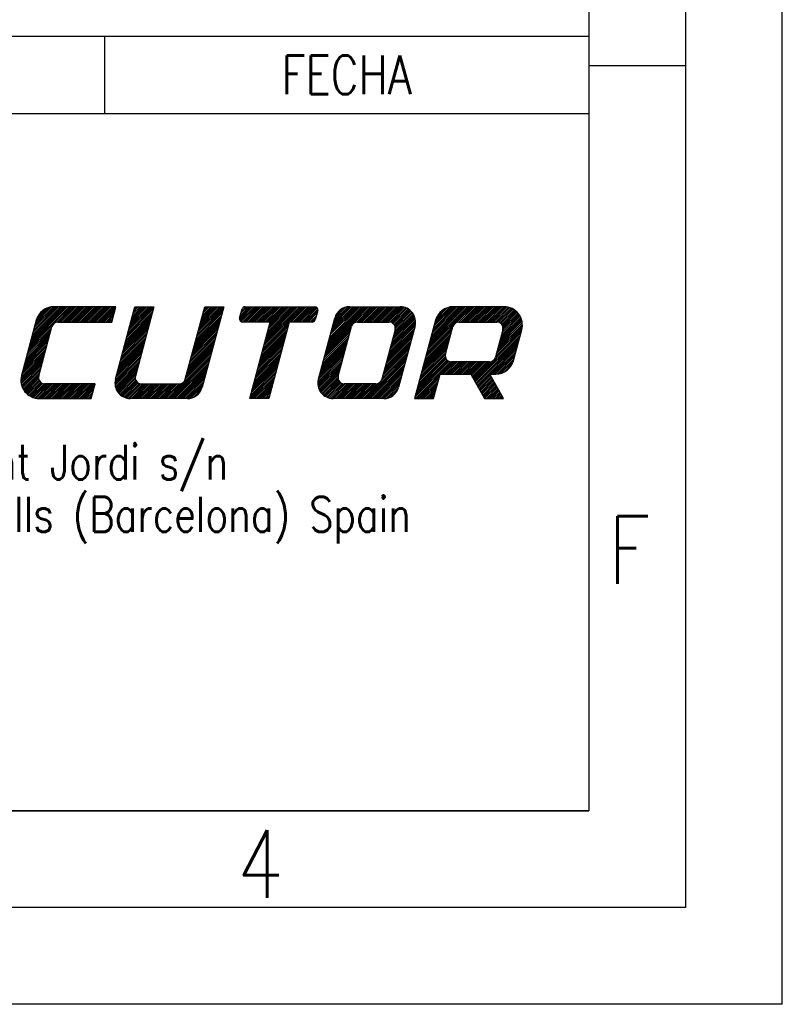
# Model space of a CAD drawing. Header units: millimetres. Extents: x 0 to 210, y 0 to 297.
# Tile 3 of 5: x 171 to 210, y 0 to 51. Entities that reach past the tile are written whole.
import ezdxf

# ---------------------------------------------------------------- set-up
doc = ezdxf.new("R2010")
doc.units = ezdxf.units.MM
doc.header["$LTSCALE"] = 19.36
doc.layers.get('0').update_dxf_attribs({"linetype": 'CONTINUOUS'})
doc.styles.get("Standard").update_dxf_attribs({"font": 'SIMPLEX.SHX', "width": 0.8})

msp = doc.modelspace()

# ---------------------------------------------------------------- linework, layer by layer
at = {"color": 7}
for p, q in [((210, 0), (210, 297)), ((200, 287), (200, 10)), ((25, 50), (200, 50)), ((175, 50), (175, 46)), ((200, 50), (200, 10)), ((205, 48.462), (200.017, 48.462)), ((25, 46), (200, 46)), ((171.107, 33.968), (173.165, 36.026)), ((171.14, 34.09), (173.075, 36.026)), ((171.172, 34.213), (172.986, 36.026)), ((171.205, 34.335), (172.897, 36.026)), ((171.238, 34.457), (172.807, 36.026)), ((171.271, 34.579), (172.718, 36.026)), ((171.303, 34.701), (172.628, 36.026)), ((171.336, 34.823), (172.539, 36.026)), ((171.369, 34.946), (172.449, 36.026)), ((171.401, 35.068), (172.36, 36.026)), ((171.434, 35.19), (172.262, 36.018)), ((171.467, 35.312), (172.152, 35.997)), ((171.513, 35.447), (172.017, 35.951)), ((171.643, 35.666), (171.797, 35.821)), ((175.587, 36.026), (172.386, 36.026)), ((172.403, 35.175), (173.254, 36.026)), ((172.551, 35.233), (173.344, 36.026)), ((172.643, 35.236), (173.433, 36.026)), ((172.732, 35.236), (173.523, 36.026)), ((172.822, 35.236), (173.612, 36.026)), ((172.911, 35.236), (173.702, 36.026)), ((173, 35.236), (173.791, 36.026)), ((173.09, 35.236), (173.88, 36.026)), ((173.179, 35.236), (173.97, 36.026)), ((173.269, 35.236), (174.059, 36.026)), ((173.358, 35.236), (174.149, 36.026)), ((173.448, 35.236), (174.238, 36.026)), ((173.537, 35.236), (174.328, 36.026)), ((173.626, 35.236), (174.417, 36.026)), ((173.716, 35.236), (174.506, 36.026)), ((173.805, 35.236), (174.596, 36.026)), ((173.895, 35.236), (174.685, 36.026)), ((173.984, 35.236), (174.775, 36.026)), ((174.074, 35.236), (174.864, 36.026)), ((174.163, 35.236), (174.954, 36.026)), ((174.253, 35.236), (175.043, 36.026)), ((174.342, 35.236), (175.132, 36.026)), ((174.431, 35.236), (175.222, 36.026)), ((174.521, 35.236), (175.311, 36.026)), ((174.61, 35.236), (175.401, 36.026)), ((174.7, 35.236), (175.49, 36.026)), ((174.789, 35.236), (175.58, 36.026)), ((174.879, 35.236), (175.556, 35.913)), ((174.968, 35.236), (175.524, 35.791)), ((175.057, 35.236), (175.491, 35.669)), ((175.375, 35.236), (175.587, 36.026)), ((175.564, 32.278), (176.569, 36.026)), ((176.112, 34.323), (177.454, 35.664)), ((176.145, 34.445), (177.487, 35.787)), ((176.178, 34.567), (177.519, 35.909)), ((176.21, 34.689), (177.547, 36.026)), ((176.243, 34.812), (177.458, 36.026)), ((176.276, 34.934), (177.368, 36.026)), ((176.309, 35.056), (177.279, 36.026)), ((176.341, 35.178), (177.189, 36.026)), ((176.374, 35.3), (177.1, 36.026)), ((176.407, 35.422), (177.011, 36.026)), ((176.44, 35.545), (176.921, 36.026)), ((176.472, 35.667), (176.832, 36.026)), ((176.505, 35.789), (176.742, 36.026)), ((176.538, 35.911), (176.653, 36.026)), ((176.569, 36.026), (177.551, 36.026)), ((177.551, 36.026), (176.592, 32.446)), ((179.167, 32.283), (180.17, 36.026)), ((179.722, 34.355), (181.063, 35.697)), ((179.754, 34.477), (181.096, 35.819)), ((179.787, 34.599), (181.129, 35.941)), ((179.82, 34.722), (181.125, 36.026)), ((179.853, 34.844), (181.035, 36.026)), ((179.885, 34.966), (180.946, 36.026)), ((179.918, 35.088), (180.856, 36.026)), ((179.951, 35.21), (180.767, 36.026)), ((179.984, 35.332), (180.677, 36.026)), ((180.016, 35.455), (180.588, 36.026)), ((181.152, 36.026), (180.038, 31.869)), ((180.049, 35.577), (180.499, 36.026)), ((180.082, 35.699), (180.409, 36.026)), ((180.115, 35.821), (180.32, 36.026)), ((180.147, 35.943), (180.23, 36.026)), ((180.17, 36.026), (181.152, 36.026)), ((181.974, 35.356), (182.645, 36.026)), ((181.975, 35.435), (182.102, 35.909)), ((181.979, 35.45), (182.556, 36.026)), ((182.004, 35.296), (182.734, 36.026)), ((182.012, 35.572), (182.466, 36.026)), ((182.045, 35.694), (182.377, 36.026)), ((182.052, 35.255), (182.824, 36.026)), ((182.077, 35.816), (182.287, 36.026)), ((182.117, 35.945), (182.178, 36.006)), ((182.123, 35.236), (182.913, 36.026)), ((182.212, 35.236), (183.003, 36.026)), ((182.255, 36.026), (185.856, 36.026)), ((182.302, 35.236), (183.092, 36.026)), ((182.391, 35.236), (183.182, 36.026)), ((182.481, 35.236), (183.271, 36.026)), ((182.57, 35.236), (183.36, 36.026)), ((182.659, 35.236), (183.45, 36.026)), ((182.749, 35.236), (183.539, 36.026)), ((182.838, 35.236), (183.629, 36.026)), ((182.928, 35.236), (183.718, 36.026)), ((183.017, 35.236), (183.808, 36.026)), ((183.107, 35.236), (183.897, 36.026)), ((183.196, 35.236), (183.987, 36.026)), ((183.2, 33.898), (185.328, 36.026)), ((183.233, 34.021), (185.239, 36.026)), ((183.266, 34.143), (185.149, 36.026)), ((183.285, 35.236), (184.076, 36.026)), ((183.299, 34.265), (185.06, 36.026)), ((183.331, 34.387), (184.97, 36.026)), ((183.364, 34.509), (184.881, 36.026)), ((183.375, 35.236), (184.165, 36.026)), ((183.397, 34.631), (184.791, 36.026)), ((183.429, 34.754), (184.702, 36.026)), ((183.462, 34.876), (184.613, 36.026)), ((183.464, 35.236), (184.255, 36.026)), ((183.495, 34.998), (184.523, 36.026)), ((183.528, 35.12), (184.434, 36.026)), ((183.554, 35.236), (184.344, 36.026)), ((184.627, 35.236), (185.417, 36.026)), ((184.716, 35.236), (185.507, 36.026)), ((184.806, 35.236), (185.596, 36.026)), ((184.895, 35.236), (185.686, 36.026)), ((184.985, 35.236), (185.775, 36.026)), ((185.074, 35.236), (185.864, 36.026)), ((185.164, 35.236), (185.934, 36.006)), ((185.253, 35.236), (185.981, 35.964)), ((185.342, 35.236), (186.01, 35.903)), ((185.432, 35.236), (186.003, 35.807)), ((185.521, 35.236), (185.97, 35.685)), ((186.009, 35.827), (185.882, 35.353)), ((186.461, 33.85), (188.637, 36.026)), ((186.494, 33.972), (188.548, 36.026)), ((186.526, 34.094), (188.458, 36.026)), ((186.559, 34.216), (188.369, 36.026)), ((186.592, 34.339), (188.279, 36.026)), ((186.625, 34.461), (188.19, 36.026)), ((186.657, 34.583), (188.101, 36.026)), ((186.69, 34.705), (188.011, 36.026)), ((186.723, 34.827), (187.922, 36.026)), ((186.755, 34.949), (187.832, 36.026)), ((186.788, 35.072), (187.743, 36.026)), ((186.821, 35.194), (187.653, 36.026)), ((186.854, 35.316), (187.559, 36.021)), ((186.886, 35.438), (187.448, 36)), ((186.939, 35.58), (187.306, 35.947)), ((187.651, 36.026), (190.269, 36.026)), ((187.886, 35.185), (188.727, 36.026)), ((188.024, 35.234), (188.816, 36.026)), ((188.115, 35.236), (188.905, 36.026)), ((188.204, 35.236), (188.995, 36.026)), ((188.294, 35.236), (189.084, 36.026)), ((188.383, 35.236), (189.174, 36.026)), ((188.473, 35.236), (189.263, 36.026)), ((188.562, 35.236), (189.353, 36.026)), ((188.652, 35.236), (189.442, 36.026)), ((188.741, 35.236), (189.531, 36.026)), ((188.83, 35.236), (189.621, 36.026)), ((188.92, 35.236), (189.71, 36.026)), ((189.009, 35.236), (189.8, 36.026)), ((189.099, 35.236), (189.889, 36.026)), ((189.188, 35.236), (189.979, 36.026)), ((189.278, 35.236), (190.068, 36.026)), ((189.367, 35.236), (190.158, 36.026)), ((189.456, 35.236), (190.247, 36.026)), ((189.546, 35.236), (190.334, 36.024)), ((189.635, 35.236), (190.413, 36.013)), ((189.723, 35.234), (190.485, 35.996)), ((189.797, 35.218), (190.552, 35.974)), ((189.858, 35.19), (190.615, 35.947)), ((189.909, 35.151), (190.673, 35.915)), ((189.951, 35.104), (190.727, 35.88)), ((189.951, 34.657), (190.943, 35.649)), ((189.983, 35.047), (190.777, 35.841)), ((189.983, 34.779), (190.907, 35.703)), ((190.004, 34.979), (190.824, 35.799)), ((190.009, 34.894), (190.868, 35.752)), ((191.684, 33.797), (193.914, 36.026)), ((191.717, 33.919), (193.824, 36.026)), ((191.75, 34.041), (193.735, 36.026)), ((191.782, 34.163), (193.645, 36.026)), ((191.815, 34.285), (193.556, 36.026)), ((191.848, 34.407), (193.467, 36.026)), ((191.881, 34.53), (193.377, 36.026)), ((191.913, 34.652), (193.288, 36.026)), ((191.946, 34.774), (193.198, 36.026)), ((191.979, 34.896), (193.109, 36.026)), ((192.012, 35.018), (193.019, 36.026)), ((192.044, 35.141), (192.926, 36.023)), ((192.077, 35.263), (192.822, 36.007)), ((192.113, 35.388), (192.699, 35.974)), ((192.189, 35.553), (192.534, 35.898)), ((195.628, 36.026), (193.01, 36.026)), ((193.197, 35.22), (194.003, 36.026)), ((193.302, 35.236), (194.093, 36.026)), ((193.392, 35.236), (194.182, 36.026)), ((193.481, 35.236), (194.272, 36.026)), ((193.57, 35.236), (194.361, 36.026)), ((193.66, 35.236), (194.45, 36.026)), ((193.749, 35.236), (194.54, 36.026)), ((193.839, 35.236), (194.629, 36.026)), ((193.928, 35.236), (194.719, 36.026)), ((194.018, 35.236), (194.808, 36.026)), ((194.107, 35.236), (194.898, 36.026)), ((194.197, 35.236), (194.987, 36.026)), ((194.286, 35.236), (195.076, 36.026)), ((194.375, 35.236), (195.166, 36.026)), ((194.465, 35.236), (195.255, 36.026)), ((194.554, 35.236), (195.345, 36.026)), ((194.644, 35.236), (195.434, 36.026)), ((194.733, 35.236), (195.524, 36.026)), ((194.823, 35.236), (195.613, 36.026)), ((194.912, 35.236), (195.7, 36.023)), ((195.001, 35.236), (195.78, 36.014)), ((195.091, 35.236), (195.854, 35.999)), ((195.18, 35.236), (195.924, 35.979)), ((195.27, 35.235), (195.989, 35.955)), ((195.347, 35.223), (196.051, 35.927)), ((195.41, 35.197), (196.109, 35.896)), ((195.463, 35.161), (196.163, 35.861)), ((195.507, 35.115), (196.215, 35.823)), ((195.542, 35.06), (196.263, 35.782)), ((195.556, 34.806), (196.391, 35.642)), ((195.566, 34.995), (196.309, 35.738)), ((195.575, 34.915), (196.352, 35.691)), ((171.47, 35.323), (170.707, 32.477)), ((171.074, 33.846), (172.334, 35.106)), ((172.589, 35.236), (175.375, 35.236)), ((175.147, 35.236), (175.458, 35.547)), ((175.236, 35.236), (175.425, 35.425)), ((175.326, 35.236), (175.393, 35.303)), ((175.981, 33.834), (177.323, 35.176)), ((176.014, 33.956), (177.356, 35.298)), ((176.047, 34.079), (177.388, 35.42)), ((176.08, 34.201), (177.421, 35.542)), ((179.558, 33.744), (180.9, 35.086)), ((179.591, 33.866), (180.932, 35.208)), ((179.624, 33.989), (180.965, 35.33)), ((179.656, 34.111), (180.998, 35.452)), ((179.689, 34.233), (181.031, 35.574)), ((183.559, 35.236), (182.128, 35.236)), ((182.5, 31.283), (183.559, 35.236)), ((183.168, 33.776), (184.509, 35.118)), ((184.541, 35.236), (183.482, 31.283)), ((185.729, 35.236), (184.541, 35.236)), ((185.611, 35.236), (185.938, 35.563)), ((185.7, 35.236), (185.905, 35.44)), ((185.816, 35.262), (185.861, 35.307)), ((186.04, 32.278), (186.887, 35.44)), ((186.428, 33.728), (187.791, 35.091)), ((188.057, 35.236), (189.694, 35.236)), ((189.721, 33.801), (191.053, 35.133)), ((189.754, 33.924), (191.06, 35.229)), ((189.787, 34.046), (191.056, 35.315)), ((189.82, 34.168), (191.044, 35.392)), ((189.852, 34.29), (191.026, 35.464)), ((189.885, 34.412), (191.003, 35.53)), ((189.918, 34.534), (190.975, 35.592)), ((192.093, 35.323), (191.011, 31.283)), ((193.295, 35.236), (195.259, 35.236)), ((195.294, 33.829), (196.576, 35.111)), ((195.326, 33.951), (196.57, 35.194)), ((195.359, 34.073), (196.557, 35.271)), ((195.392, 34.195), (196.539, 35.343)), ((195.425, 34.317), (196.517, 35.41)), ((195.457, 34.44), (196.491, 35.473)), ((195.49, 34.562), (196.461, 35.532)), ((195.523, 34.684), (196.428, 35.589)), ((170.943, 33.357), (172.173, 34.587)), ((170.976, 33.479), (172.206, 34.709)), ((171.009, 33.602), (172.238, 34.831)), ((171.041, 33.724), (172.271, 34.954)), ((171.599, 32.446), (172.284, 35.001)), ((175.85, 33.346), (177.192, 34.687)), ((175.883, 33.468), (177.225, 34.809)), ((175.916, 33.59), (177.257, 34.931)), ((175.949, 33.712), (177.29, 35.054)), ((179.427, 33.256), (180.769, 34.597)), ((179.46, 33.378), (180.801, 34.719)), ((179.493, 33.5), (180.834, 34.841)), ((179.525, 33.622), (180.867, 34.964)), ((183.037, 33.288), (184.378, 34.629)), ((183.069, 33.41), (184.411, 34.751)), ((183.102, 33.532), (184.444, 34.873)), ((183.135, 33.654), (184.476, 34.996)), ((186.297, 33.239), (187.639, 34.581)), ((186.33, 33.361), (187.671, 34.703)), ((186.363, 33.483), (187.704, 34.825)), ((186.395, 33.606), (187.737, 34.947)), ((187.067, 32.446), (187.751, 35.001)), ((189.999, 34.838), (189.314, 32.283)), ((189.59, 33.313), (190.932, 34.654)), ((189.623, 33.435), (190.965, 34.776)), ((189.656, 33.557), (190.997, 34.899)), ((189.689, 33.679), (191.03, 35.021)), ((191.033, 35.031), (190.186, 31.869)), ((191.553, 33.308), (192.895, 34.649)), ((191.586, 33.43), (192.928, 34.772)), ((191.619, 33.552), (192.96, 34.894)), ((191.652, 33.674), (192.994, 35.017)), ((192.608, 33.578), (192.989, 35.001)), ((195.132, 33.31), (196.504, 34.682)), ((195.564, 34.838), (195.183, 33.415)), ((195.196, 33.462), (196.537, 34.804)), ((195.228, 33.584), (196.564, 34.92)), ((195.261, 33.707), (196.575, 35.021)), ((196.121, 33.251), (196.545, 34.832)), ((170.812, 32.869), (172.042, 34.098)), ((170.845, 32.991), (172.075, 34.221)), ((170.878, 33.113), (172.107, 34.343)), ((170.91, 33.235), (172.14, 34.465)), ((175.687, 32.735), (177.028, 34.076)), ((175.719, 32.857), (177.061, 34.198)), ((175.752, 32.979), (177.094, 34.321)), ((175.785, 33.101), (177.126, 34.443)), ((175.818, 33.223), (177.159, 34.565)), ((179.296, 32.767), (180.638, 34.108)), ((179.329, 32.889), (180.67, 34.231)), ((179.362, 33.011), (180.703, 34.353)), ((179.394, 33.133), (180.736, 34.475)), ((182.906, 32.799), (184.247, 34.14)), ((182.938, 32.921), (184.28, 34.263)), ((182.971, 33.043), (184.313, 34.385)), ((183.004, 33.165), (184.345, 34.507)), ((186.166, 32.75), (187.508, 34.092)), ((186.199, 32.873), (187.54, 34.214)), ((186.232, 32.995), (187.573, 34.336)), ((186.264, 33.117), (187.606, 34.458)), ((189.459, 32.824), (190.801, 34.166)), ((189.492, 32.946), (190.834, 34.288)), ((189.525, 33.068), (190.866, 34.41)), ((189.558, 33.19), (190.899, 34.532)), ((191.422, 32.819), (192.764, 34.161)), ((191.455, 32.941), (192.797, 34.283)), ((191.488, 33.064), (192.829, 34.405)), ((191.521, 33.186), (192.862, 34.527)), ((194.108, 32.195), (196.472, 34.559)), ((194.139, 32.138), (196.439, 34.437)), ((194.171, 32.08), (196.406, 34.315)), ((194.203, 32.023), (196.373, 34.193)), ((194.235, 31.965), (196.341, 34.071)), ((170.688, 32.386), (171.911, 33.61)), ((170.714, 32.502), (171.944, 33.732)), ((170.747, 32.624), (171.977, 33.854)), ((170.78, 32.746), (172.009, 33.976)), ((175.557, 32.247), (176.897, 33.588)), ((175.588, 32.368), (176.93, 33.71)), ((175.621, 32.49), (176.963, 33.832)), ((175.654, 32.613), (176.995, 33.954)), ((179.165, 32.278), (180.507, 33.62)), ((179.198, 32.4), (180.54, 33.742)), ((179.231, 32.522), (180.572, 33.864)), ((179.263, 32.645), (180.605, 33.986)), ((182.775, 32.31), (184.116, 33.652)), ((182.807, 32.432), (184.149, 33.774)), ((182.84, 32.555), (184.182, 33.896)), ((182.873, 32.677), (184.214, 34.018)), ((186.036, 32.262), (187.377, 33.603)), ((186.068, 32.384), (187.41, 33.725)), ((186.101, 32.506), (187.442, 33.848)), ((186.133, 32.628), (187.475, 33.97)), ((189.329, 32.335), (190.67, 33.677)), ((189.361, 32.457), (190.703, 33.799)), ((189.394, 32.58), (190.736, 33.921)), ((189.427, 32.702), (190.768, 34.043)), ((191.291, 32.331), (192.633, 33.672)), ((191.324, 32.453), (192.666, 33.794)), ((191.357, 32.575), (192.698, 33.916)), ((191.39, 32.697), (192.731, 34.039)), ((194.907, 32.548), (196.308, 33.949)), ((194.997, 32.548), (196.275, 33.826)), ((195.086, 32.548), (196.242, 33.704)), ((195.176, 32.548), (196.21, 33.582)), ((170.676, 32.196), (171.846, 33.365)), ((170.677, 32.286), (171.878, 33.488)), ((170.683, 32.113), (171.813, 33.243)), ((170.695, 32.036), (171.78, 33.121)), ((175.538, 32.049), (176.832, 33.343)), ((175.54, 32.141), (176.865, 33.465)), ((175.545, 31.967), (176.799, 33.221)), ((175.559, 31.891), (176.766, 33.099)), ((178.26, 31.283), (180.474, 33.497)), ((178.349, 31.283), (180.441, 33.375)), ((178.439, 31.283), (180.409, 33.253)), ((178.528, 31.283), (180.376, 33.131)), ((182.644, 31.822), (183.985, 33.163)), ((182.677, 31.944), (184.018, 33.285)), ((182.709, 32.066), (184.051, 33.407)), ((182.742, 32.188), (184.084, 33.53)), ((186.013, 32.06), (187.311, 33.359)), ((186.017, 32.154), (187.344, 33.481)), ((186.019, 31.977), (187.279, 33.237)), ((186.032, 31.901), (187.246, 33.115)), ((188.455, 31.283), (190.605, 33.432)), ((188.545, 31.283), (190.572, 33.31)), ((188.634, 31.283), (190.539, 33.188)), ((188.724, 31.283), (190.506, 33.066)), ((189.273, 32.19), (190.637, 33.555)), ((191.03, 31.353), (192.861, 33.185)), ((191.049, 31.283), (192.946, 33.18)), ((191.062, 31.475), (192.792, 33.205)), ((191.095, 31.598), (192.734, 33.236)), ((191.128, 31.72), (192.685, 33.277)), ((191.16, 31.842), (192.646, 33.328)), ((191.193, 31.964), (192.617, 33.387)), ((191.226, 32.086), (192.599, 33.46)), ((191.259, 32.208), (192.602, 33.552)), ((192.403, 32.548), (193.036, 33.18)), ((192.493, 32.548), (193.125, 33.18)), ((192.582, 32.548), (193.214, 33.18)), ((192.671, 32.548), (193.304, 33.18)), ((192.761, 32.548), (193.393, 33.18)), ((192.85, 32.548), (193.483, 33.18)), ((194.877, 33.18), (192.913, 33.18)), ((192.94, 32.548), (193.572, 33.18)), ((193.029, 32.548), (193.662, 33.18)), ((193.119, 32.548), (193.751, 33.18)), ((193.208, 32.548), (193.84, 33.18)), ((193.297, 32.548), (193.93, 33.18)), ((193.387, 32.548), (194.019, 33.18)), ((193.476, 32.548), (194.109, 33.18)), ((193.566, 32.548), (194.198, 33.18)), ((193.655, 32.548), (194.288, 33.18)), ((193.745, 32.548), (194.377, 33.18)), ((193.834, 32.548), (194.467, 33.18)), ((193.917, 32.541), (194.556, 33.18)), ((193.948, 32.483), (194.645, 33.18)), ((193.98, 32.426), (194.735, 33.18)), ((194.012, 32.368), (194.824, 33.18)), ((194.044, 32.311), (194.916, 33.183)), ((194.076, 32.253), (195.064, 33.241)), ((195.267, 32.55), (196.177, 33.46)), ((195.369, 32.562), (196.144, 33.338)), ((195.487, 32.591), (196.11, 33.214)), ((195.638, 32.653), (196.049, 33.063)), ((170.713, 31.965), (171.747, 32.999)), ((170.736, 31.898), (171.715, 32.877)), ((170.762, 31.835), (171.682, 32.754)), ((170.792, 31.775), (171.649, 32.632)), ((175.579, 31.822), (176.734, 32.977)), ((175.604, 31.757), (176.701, 32.855)), ((175.633, 31.697), (176.668, 32.732)), ((175.666, 31.641), (176.635, 32.61)), ((178.617, 31.283), (180.343, 33.009)), ((178.707, 31.283), (180.31, 32.887)), ((178.796, 31.283), (180.278, 32.764)), ((178.886, 31.283), (180.245, 32.642)), ((182.513, 31.333), (183.854, 32.674)), ((182.546, 31.455), (183.887, 32.797)), ((182.553, 31.283), (183.822, 32.552)), ((182.578, 31.577), (183.92, 32.919)), ((182.611, 31.699), (183.953, 33.041)), ((186.051, 31.83), (187.213, 32.992)), ((186.075, 31.765), (187.18, 32.87)), ((186.104, 31.705), (187.148, 32.748)), ((186.137, 31.648), (187.115, 32.626)), ((188.813, 31.283), (190.474, 32.944)), ((188.902, 31.283), (190.441, 32.822)), ((188.992, 31.283), (190.408, 32.699)), ((189.081, 31.283), (190.375, 32.577)), ((191.993, 31.283), (192.332, 32.548)), ((192.332, 32.548), (193.913, 32.548)), ((193.913, 32.548), (194.612, 31.283)), ((194.895, 32.548), (195.205, 32.548)), ((195.594, 31.283), (194.895, 32.548)), ((170.825, 31.719), (171.616, 32.51)), ((170.862, 31.666), (171.59, 32.394)), ((170.902, 31.617), (171.594, 32.308)), ((170.944, 31.57), (171.614, 32.24)), ((170.99, 31.526), (171.646, 32.182)), ((171.039, 31.485), (171.688, 32.134)), ((171.09, 31.447), (171.739, 32.096)), ((171.145, 31.413), (171.799, 32.067)), ((171.203, 31.381), (171.872, 32.05)), ((171.265, 31.354), (171.96, 32.048)), ((171.33, 31.33), (172.049, 32.048)), ((171.4, 31.31), (172.138, 32.048)), ((171.474, 31.295), (172.228, 32.048)), ((171.555, 31.286), (172.317, 32.048)), ((171.642, 31.283), (172.407, 32.048)), ((171.731, 31.283), (172.496, 32.048)), ((171.82, 31.283), (172.586, 32.048)), ((174.521, 32.048), (171.905, 32.048)), ((171.91, 31.283), (172.675, 32.048)), ((171.999, 31.283), (172.764, 32.048)), ((172.089, 31.283), (172.854, 32.048)), ((172.178, 31.283), (172.943, 32.048)), ((172.268, 31.283), (173.033, 32.048)), ((172.357, 31.283), (173.122, 32.048)), ((172.446, 31.283), (173.212, 32.048)), ((172.536, 31.283), (173.301, 32.048)), ((172.625, 31.283), (173.391, 32.048)), ((172.715, 31.283), (173.48, 32.048)), ((172.804, 31.283), (173.569, 32.048)), ((172.894, 31.283), (173.659, 32.048)), ((172.983, 31.283), (173.748, 32.048)), ((173.073, 31.283), (173.838, 32.048)), ((173.162, 31.283), (173.927, 32.048)), ((173.251, 31.283), (174.017, 32.048)), ((173.341, 31.283), (174.106, 32.048)), ((173.43, 31.283), (174.195, 32.048)), ((173.52, 31.283), (174.285, 32.048)), ((173.609, 31.283), (174.374, 32.048)), ((173.699, 31.283), (174.464, 32.048)), ((174.316, 31.283), (174.521, 32.048)), ((175.704, 31.589), (176.603, 32.488)), ((175.744, 31.54), (176.581, 32.377)), ((175.789, 31.495), (176.588, 32.295)), ((175.837, 31.454), (176.611, 32.229)), ((175.889, 31.416), (176.645, 32.173)), ((175.944, 31.383), (176.689, 32.127)), ((176.004, 31.353), (176.741, 32.09)), ((176.068, 31.327), (176.803, 32.063)), ((176.137, 31.307), (176.879, 32.049)), ((176.211, 31.292), (176.968, 32.048)), ((176.293, 31.284), (177.057, 32.048)), ((176.382, 31.283), (177.147, 32.048)), ((176.471, 31.283), (177.236, 32.048)), ((176.56, 31.283), (177.326, 32.048)), ((176.65, 31.283), (177.415, 32.048)), ((176.739, 31.283), (177.505, 32.048)), ((176.829, 31.283), (177.594, 32.048)), ((176.897, 32.048), (178.861, 32.048)), ((176.918, 31.283), (177.683, 32.048)), ((177.008, 31.283), (177.773, 32.048)), ((177.097, 31.283), (177.862, 32.048)), ((177.187, 31.283), (177.952, 32.048)), ((177.276, 31.283), (178.041, 32.048)), ((177.365, 31.283), (178.131, 32.048)), ((177.455, 31.283), (178.22, 32.048)), ((177.544, 31.283), (178.309, 32.048)), ((177.634, 31.283), (178.399, 32.048)), ((177.723, 31.283), (178.488, 32.048)), ((177.813, 31.283), (178.578, 32.048)), ((177.902, 31.283), (178.667, 32.048)), ((177.991, 31.283), (178.757, 32.048)), ((178.081, 31.283), (178.846, 32.048)), ((178.17, 31.283), (178.948, 32.06)), ((178.975, 31.283), (180.212, 32.52)), ((179.065, 31.283), (180.179, 32.398)), ((179.154, 31.283), (180.147, 32.276)), ((179.244, 31.283), (180.114, 32.154)), ((182.642, 31.283), (183.789, 32.43)), ((182.731, 31.283), (183.756, 32.308)), ((182.821, 31.283), (183.723, 32.186)), ((182.91, 31.283), (183.691, 32.064)), ((186.174, 31.595), (187.082, 32.504)), ((186.214, 31.546), (187.057, 32.389)), ((186.258, 31.501), (187.062, 32.304)), ((186.306, 31.459), (187.083, 32.236)), ((186.357, 31.421), (187.116, 32.18)), ((186.412, 31.387), (187.158, 32.132)), ((186.471, 31.356), (187.209, 32.094)), ((186.535, 31.33), (187.27, 32.065)), ((186.603, 31.309), (187.344, 32.05)), ((186.677, 31.293), (187.432, 32.048)), ((186.757, 31.285), (187.521, 32.048)), ((186.845, 31.283), (187.611, 32.048)), ((186.935, 31.283), (187.7, 32.048)), ((187.024, 31.283), (187.79, 32.048)), ((187.114, 31.283), (187.879, 32.048)), ((187.203, 31.283), (187.968, 32.048)), ((187.293, 31.283), (188.058, 32.048)), ((189.009, 32.048), (187.372, 32.048)), ((187.382, 31.283), (188.147, 32.048)), ((187.472, 31.283), (188.237, 32.048)), ((187.561, 31.283), (188.326, 32.048)), ((187.65, 31.283), (188.416, 32.048)), ((187.74, 31.283), (188.505, 32.048)), ((187.829, 31.283), (188.594, 32.048)), ((187.919, 31.283), (188.684, 32.048)), ((188.008, 31.283), (188.773, 32.048)), ((188.098, 31.283), (188.863, 32.048)), ((188.187, 31.283), (188.952, 32.048)), ((188.276, 31.283), (189.044, 32.05)), ((188.366, 31.283), (189.184, 32.101)), ((189.171, 31.283), (190.343, 32.455)), ((189.26, 31.283), (190.31, 32.333)), ((189.35, 31.283), (190.277, 32.211)), ((189.439, 31.283), (190.245, 32.089)), ((191.138, 31.283), (192.306, 32.45)), ((191.228, 31.283), (192.273, 32.328)), ((191.317, 31.283), (192.24, 32.206)), ((191.407, 31.283), (192.207, 32.084)), ((194.267, 31.907), (194.899, 32.54)), ((194.299, 31.85), (194.931, 32.482)), ((194.33, 31.792), (194.963, 32.425)), ((194.362, 31.735), (194.995, 32.367)), ((194.394, 31.677), (195.027, 32.309)), ((194.426, 31.619), (195.058, 32.252)), ((194.458, 31.562), (195.09, 32.194)), ((194.49, 31.504), (195.122, 32.137)), ((194.521, 31.447), (195.154, 32.079)), ((173.788, 31.283), (174.509, 32.004)), ((173.877, 31.283), (174.476, 31.882)), ((173.967, 31.283), (174.443, 31.76)), ((174.056, 31.283), (174.411, 31.638)), ((179.335, 31.286), (180.081, 32.031)), ((179.44, 31.301), (180.048, 31.909)), ((179.569, 31.34), (180.008, 31.779)), ((179.819, 31.501), (179.846, 31.528)), ((183, 31.283), (183.658, 31.941)), ((183.089, 31.283), (183.625, 31.819)), ((183.179, 31.283), (183.593, 31.697)), ((183.268, 31.283), (183.56, 31.575)), ((189.537, 31.292), (190.212, 31.966)), ((189.652, 31.317), (190.178, 31.844)), ((189.808, 31.384), (190.112, 31.688)), ((191.496, 31.283), (192.175, 31.962)), ((191.586, 31.283), (192.142, 31.84)), ((191.675, 31.283), (192.109, 31.717)), ((191.764, 31.283), (192.076, 31.595)), ((194.553, 31.389), (195.186, 32.021)), ((194.585, 31.331), (195.218, 31.964)), ((194.626, 31.283), (195.249, 31.906)), ((194.716, 31.283), (195.281, 31.849)), ((194.805, 31.283), (195.313, 31.791)), ((194.895, 31.283), (195.345, 31.733)), ((194.984, 31.283), (195.377, 31.676)), ((195.073, 31.283), (195.409, 31.618)), ((195.163, 31.283), (195.44, 31.561)), ((171.624, 31.283), (174.316, 31.283)), ((174.146, 31.283), (174.378, 31.515)), ((174.235, 31.283), (174.345, 31.393)), ((179.274, 31.283), (176.328, 31.283)), ((183.482, 31.283), (182.5, 31.283)), ((183.358, 31.283), (183.527, 31.453)), ((183.447, 31.283), (183.494, 31.331)), ((189.422, 31.283), (186.803, 31.283)), ((191.011, 31.283), (191.993, 31.283)), ((191.854, 31.283), (192.044, 31.473)), ((191.943, 31.283), (192.011, 31.351)), ((194.612, 31.283), (195.594, 31.283)), ((195.252, 31.283), (195.472, 31.503)), ((195.342, 31.283), (195.504, 31.445)), ((195.431, 31.283), (195.536, 31.388)), ((195.521, 31.283), (195.568, 31.33)), ((25, 10), (200, 10)), ((200, 10), (25, 10)), ((210, 0), (0, 0))]:
    msp.add_line(p, q, dxfattribs=at)
at = {"color": 8}
for p, q in [((205, 292), (205, 5)), ((205, 5), (20, 5))]:
    msp.add_line(p, q, dxfattribs=at)
at = {"color": 7}
for centre, radius, start, end in [((172.386, 35.078), 0.949, 90.0001, 165), ((182.255, 35.868), 0.158, 90.0001, 165), ((185.856, 35.868), 0.158, 345, 89.9999), ((187.651, 35.236), 0.791, 90.0001, 165), ((190.269, 35.236), 0.791, 345, 90), ((193.01, 35.078), 0.949, 90, 165), ((195.628, 35.078), 0.949, 345.0001, 90), ((172.589, 34.92), 0.316, 90, 164.9999), ((182.128, 35.394), 0.158, 165, 269.9999), ((185.729, 35.394), 0.158, 270.0003, 345.0002), ((188.057, 34.92), 0.316, 90, 164.9999), ((189.694, 34.92), 0.316, 345.0001, 90), ((193.295, 34.92), 0.316, 90, 164.9999), ((195.259, 34.92), 0.316, 345.0001, 90), ((192.913, 33.497), 0.316, 165.0001, 270), ((194.877, 33.497), 0.316, 270, 344.9999), ((195.205, 33.497), 0.949, 270, 345), ((171.624, 32.232), 0.949, 165.0001, 270), ((171.905, 32.365), 0.316, 165, 270), ((176.328, 32.074), 0.791, 165, 270), ((176.897, 32.365), 0.316, 165, 270), ((178.861, 32.365), 0.316, 270.0001, 345), ((186.803, 32.074), 0.791, 165, 270), ((187.372, 32.365), 0.316, 165, 270), ((189.009, 32.365), 0.316, 270.0001, 345), ((179.274, 32.074), 0.791, 270.0001, 345), ((189.422, 32.074), 0.791, 270, 345)]:
    msp.add_arc(centre, radius, start, end, dxfattribs=at)

# ---------------------------------------------------------------- texts
at = {"color": 8, "line_spacing_factor": 0.9}
for s, insert, char_height, width, attachment_point in [('FECHA', (187.5, 49), 2, 8, 2), ('  \\PVial Sant Jordi s/n\\P08232 Viladecavalls (Barcelona) Spain', (172, 31.6), 1.8, 53.28, 2), ('F', (201.017, 25.216), 3.5, 2.8, 1), ('4', (181.84, 9), 3.5, 2.8, 1)]:
    msp.add_mtext(s, dxfattribs=dict(at, insert=insert, char_height=char_height, width=width, attachment_point=attachment_point))

doc.saveas('drawing.dxf')
